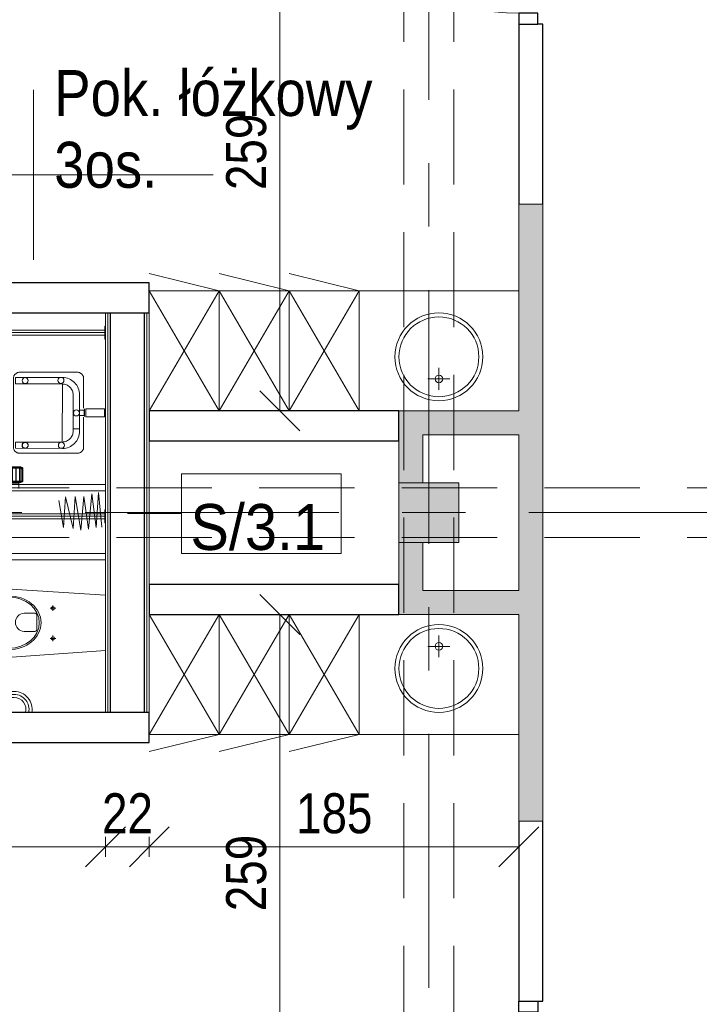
# Model space of a CAD drawing. Header units: centimetres. Extents: x -1631 to 21770, y -8842 to 3590.
# Tile 36 of 133: x -818 to -477, y 2082 to 2575. Entities that reach past the tile are written whole.
import ezdxf

# ---------------------------------------------------------------- set-up
doc = ezdxf.new("R2010")
doc.units = ezdxf.units.CM
for name, pattern in [('Dash', [60, 30, -30]), ('Oś', [222.25, 127, -31.75, 31.75, -31.75]), ('Ukryte', [71.438, 47.625, -23.813])]:
    doc.linetypes.add(name, pattern=pattern)
for name, color, linetype, lineweight in [('A-ANNO-DIMS', 211, 'Continuous', 13), ('A-ANNO-DIMS-100', 211, 'Continuous', 13), ('A-AREA-IDEN', 2, 'Continuous', 13), ('A-DETL', 90, 'Continuous', 9), ('A-DETL-GENF', 92, 'Continuous', 9), ('A-DETL-HDLN', 90, 'Ukryte', 9), ('A-DETL-MEDM', 33, 'Continuous', 13), ('A-DOOR', 31, 'Continuous', 13), ('A-WALL', 113, 'Continuous', 13), ('A-WALL-FNSH', 113, 'Continuous', 13), ('A-WALL-IDEN', 211, 'Continuous', 13), ('A-WALL-PATT', 111, 'Continuous', 13), ('I-FURN', 30, 'Continuous', 9), ('P-SANR-FIXT', 6, 'Continuous', 9), ('S-COLS', 52, 'Continuous', 13), ('S-GRID', 1, 'Continuous', 13)]:
    doc.layers.add(name, color=color, linetype=linetype, lineweight=lineweight)
doc.styles.add('Arial Narrow_5', font='ARIALN.TTF', dxfattribs={"height": 20})
doc.styles.add('Arial_11', font='arial.ttf', dxfattribs={"width": 0.85, "height": 23})
doc.styles.add('Arial_12', font='arial.ttf', dxfattribs={"width": 0.9, "height": 23})
doc.dimstyles.new('Diagonal_1_100__0__wewnętrzne', dxfattribs={"dimscale": 30.48, "dimtxt": 20.468619, "dimasz": 0.656168, "dimexe": 0.164042, "dimexo": 0.0625, "dimgap": 0.032808, "dimtad": 1, "dimdec": 0, "dimdsep": 46, "dimtxsty": 'Arial Narrow_5', "dimblk1": 'OBLIQUE', "dimblk2": 'OBLIQUE', "dimsah": 1, "dimcen": 0.09, "dimazin": 0, "dimtfac": 1, "dimtdec": 4, "dimtix": 1, "dimtmove": 0, "dimatfit": 3, "dimfxl": 0, "dimtvp": 1, "dimtolj": 1, "dimtzin": 0, "dimarcsym": 0})

# ---------------------------------------------------------------- blocks, each defined once
blk = doc.blocks.new('M_Concrete-Square-Column - 300 x 300mm-1795930-6_piętro IV __13_80 m_ - stan projektowany')
at = {"layer": 'S-COLS', "lineweight": 9}
blk.add_hatch(color=254, dxfattribs=at).paths.add_polyline_path([(15, -15), (15, 15), (-15, 15), (-15, -15)], flags=0)
for p, q in [((15, 15), (-15, 15)), ((-15, 15), (-15, -15)), ((15, -15), (15, 15)), ((-15, -15), (15, -15))]:
    blk.add_line(p, q, dxfattribs=at)
blk = doc.blocks.new('Blat - Blat-1345692-6_piętro IV __13_80 m_ - stan projektowany')
at = {"layer": 'I-FURN'}
for p, q in [((0, -60), (0, 0)), ((80, -60), (0, -60))]:
    blk.add_line(p, q, dxfattribs=at)
blk = doc.blocks.new('Blat - Blat-V3-6_piętro IV __13_80 m_ - stan projektowany')
at = {"layer": 'I-FURN'}
for p, q in [((0, 60), (0, 0)), ((80, 60), (0, 60))]:
    blk.add_line(p, q, dxfattribs=at)
blk = doc.blocks.new('umywalka okrągła d _44cm stal nierdzewna - Type 1-2356172-6_piętro IV __13_80 m_ - stan projektowany')
at = {"layer": 'P-SANR-FIXT'}
for p, q in [((12.5, -16.43), (12.5, -27.43)), ((7, -21.93), (18, -21.93))]:
    blk.add_line(p, q, dxfattribs=at)
for centre, radius in [((12.5, -33), 22), ((12.5, -33), 20), ((12.5, -21.93), 1.9)]:
    blk.add_circle(centre, radius, dxfattribs=at)
blk = doc.blocks.new('umywalka okrągła d _44cm stal nierdzewna - Type 1-2178342-6_piętro IV __13_80 m_ - stan projektowany')
at = {"layer": 'P-SANR-FIXT'}
for p, q in [((12.5, 16.43), (12.5, 27.43)), ((7, 21.93), (18, 21.93))]:
    blk.add_line(p, q, dxfattribs=at)
for centre, radius in [((12.5, 33), 22), ((12.5, 33), 20), ((12.5, 21.93), 1.9)]:
    blk.add_circle(centre, radius, dxfattribs=at)
blk = doc.blocks.new('miska ustępowa dla N_35_5x54 wisząca koło narożna - Type 1-2357505-6_piętro IV __13_80 m_ - stan projektowany')
at = {"layer": 'P-SANR-FIXT'}
for p, q in [((44.09, 92.2), (44.09, 11)), ((47.21, 92.2), (47.21, 11)), ((-23.38, 80.62), (-32.35, 80.62)), ((-23.38, 79.06), (-32.35, 79.06)), ((-23.38, 56.63), (-23.38, 79.06)), ((-21.82, 56.63), (-21.82, 79.06)), ((7.56, 78.51), (9.56, 78.98)), ((9.56, 78.98), (11.02, 79.17)), ((11.02, 79.17), (12.5, 79.25)), ((12.5, 79.25), (13.98, 79.17)), ((13.98, 79.17), (15.44, 78.98)), ((15.44, 78.98), (17.44, 78.51)), ((-32.35, 77.5), (-23.38, 77.5)), ((-24.94, 56.63), (-24.94, 77.5)), ((-0.58, 73.39), (1.02, 74.96)), ((1.02, 74.96), (2.75, 76.27)), ((2.75, 76.27), (4.01, 77.03)), ((4.01, 77.03), (6.13, 78.05)), ((6.13, 78.05), (7.56, 78.51)), ((17.44, 78.51), (18.87, 78.05)), ((18.87, 78.05), (20.99, 77.03)), ((20.99, 77.03), (22.25, 76.27)), ((22.25, 76.27), (23.98, 74.96)), ((23.98, 74.96), (25.58, 73.39)), ((-3.69, 68.46), (-3.07, 69.78)), ((-3.07, 69.78), (-2.34, 71.05)), ((-2.34, 71.05), (-1.51, 72.26)), ((-1.51, 72.26), (-0.58, 73.39)), ((25.58, 73.39), (26.51, 72.26)), ((26.51, 72.26), (27.34, 71.05)), ((27.34, 71.05), (28.07, 69.78)), ((28.07, 69.78), (28.69, 68.46)), ((-4.88, 59.89), (-4.82, 64.32)), ((-4.82, 64.32), (-4.57, 65.68)), ((-4.57, 65.68), (-4.19, 67.09)), ((-4.19, 67.09), (-3.69, 68.46)), ((28.69, 68.46), (29.19, 67.09)), ((29.19, 67.09), (29.57, 65.68)), ((29.57, 65.68), (29.53, 64.32)), ((29.53, 64.32), (29.58, 59.89)), ((-4.56, 55.56), (-4.88, 59.89)), ((29.58, 59.89), (29.22, 55.56)), ((-1.4, 11), (-4.56, 55.56)), ((29.22, 55.56), (26.4, 11)), ((8.17, 46.6), (8.17, 51.72)), ((17.32, 51.72), (17.32, 46.6)), ((16.4, 45.33), (9.09, 45.33)), ((3.32, 37.31), (6.14, 37.31)), ((4.69, 35.9), (4.69, 38.7)), ((18.43, 37.31), (21.25, 37.31)), ((19.8, 35.9), (19.8, 38.7))]:
    blk.add_line(p, q, dxfattribs=at)
for centre in [(4.69, 37.31), (19.8, 37.31)]:
    blk.add_circle(centre, 0.825, dxfattribs=at)
for centre, radius, start, end in [((45.65, 92.2), 1.56, 0, 180), ((-23.38, 79.06), 1.56, 360, 90), ((-23.38, 79.06), 1.56, 270, 360), ((-30.79, 56.63), 5.85, 254.5618, 0), ((-30.79, 56.63), 7.41, 257.8673, 0), ((-30.79, 56.63), 8.97, 260.0004, 0), ((12.74, 51.5), 4.58, 2.8022, 177.1978), ((9.34, 46.48), 1.17, 174.1101, 257.7661), ((16.15, 46.48), 1.17, 282.2339, 5.8899)]:
    blk.add_arc(centre, radius, start, end, dxfattribs=at)
for centre, major_axis, ratio in [((12.55, 59.51), (0, 16.33), 0.823529), ((12.55, 59.26), (0, 15.16), 0.845174)]:
    blk.add_ellipse(centre, major_axis=major_axis, ratio=ratio, dxfattribs=at)
blk = doc.blocks.new('brodzik natryskowy dla N - Type 1-2359080-6_piętro IV __13_80 m_ - stan projektowany')
at = {"layer": 'P-SANR-FIXT'}
for p, q in [((-35.25, 97.25), (-40.13, 102.13)), ((47.11, 102.55), (-33.8, 102.55)), ((-33.8, 101.3), (47.11, 101.3)), ((47.11, 100.05), (-33.8, 100.05)), ((48.56, 97.25), (53.43, 102.13)), ((-40.55, 11.3), (-40.55, 95.8)), ((-39.3, 11), (-39.3, 95.8)), ((-38.05, 11.3), (-38.05, 95.8)), ((51.36, 11.3), (51.36, 95.8)), ((52.61, 11), (52.61, 96)), ((53.86, 11.3), (53.86, 95.8)), ((-26.61, 11.2), (-26.61, 69.6)), ((-23.41, 69.6), (-23.41, 11.2)), ((-15.71, 64.9), (-21.31, 64.9)), ((-15.71, 64.6), (-21.31, 64.6)), ((-15.71, 64.3), (-21.31, 64.3)), ((-22.41, 62.85), (-25.41, 62.85)), ((-22.81, 62.85), (-22.81, 54.35)), ((-22.61, 62.85), (-22.61, 54.35)), ((-22.41, 63.8), (-22.41, 53.4)), ((-22.11, 63.8), (-22.11, 53.4)), ((-21.81, 63.8), (-21.81, 53.4)), ((-21.81, 63.5), (-15.21, 63.5)), ((-21.81, 63.2), (-15.21, 63.2)), ((-21.81, 61.6), (-15.21, 61.6)), ((-21.81, 61.3), (-15.21, 61.3)), ((-21.81, 59.7), (-15.21, 59.7)), ((-21.81, 59.4), (-15.21, 59.4)), ((-15.21, 53.4), (-15.21, 63.8)), ((-14.91, 53.4), (-14.91, 63.8)), ((-14.61, 53.4), (-14.61, 63.8)), ((-22.41, 54.35), (-25.41, 54.35)), ((-21.81, 57.8), (-15.21, 57.8)), ((-21.81, 57.5), (-15.21, 57.5)), ((-21.81, 55.9), (-15.21, 55.9)), ((-21.81, 55.6), (-15.21, 55.6)), ((-7.74, 54.37), (-7.7, 54.64)), ((-7.74, 54.09), (-7.74, 54.37)), ((-7.7, 54.64), (-7.62, 54.91)), ((-7.62, 54.91), (-7.52, 55.18)), ((-7.52, 55.18), (-7.4, 55.43)), ((-7.4, 55.43), (-7.25, 55.67)), ((-7.25, 55.67), (-7.07, 55.9)), ((-7.07, 55.9), (-6.88, 56.11)), ((-6.88, 56.11), (-6.67, 56.31)), ((-6.67, 56.31), (-6.44, 56.49)), ((-6.44, 56.49), (-6.2, 56.64)), ((-6.2, 56.64), (-5.95, 56.77)), ((-5.95, 56.77), (-5.69, 56.88)), ((-5.69, 56.88), (-5.41, 56.96)), ((-5.41, 56.96), (-5.13, 57.01)), ((-5.29, 56.03), (-5.37, 32.6)), ((-2.15, 56.03), (-5.29, 56.03)), ((-5.13, 57.01), (29.82, 57.01)), ((-2.15, 32.63), (-2.15, 56.03)), ((26.92, 56.03), (30.07, 56.03)), ((26.92, 56.03), (26.92, 32.43)), ((29.82, 57.01), (30.1, 57.01)), ((30.07, 32.63), (30.07, 56.03)), ((30.1, 57.01), (30.38, 56.96)), ((30.38, 56.96), (30.65, 56.89)), ((30.65, 56.89), (30.92, 56.78)), ((30.92, 56.78), (31.17, 56.66)), ((31.17, 56.66), (31.41, 56.51)), ((31.41, 56.51), (31.64, 56.34)), ((31.64, 56.34), (31.85, 56.14)), ((31.85, 56.14), (32.05, 55.93)), ((32.05, 55.93), (32.22, 55.71)), ((32.22, 55.71), (32.38, 55.46)), ((32.38, 55.46), (32.51, 55.21)), ((32.51, 55.21), (32.61, 54.94)), ((32.61, 54.94), (32.69, 54.67)), ((32.69, 54.67), (32.74, 54.38)), ((32.74, 54.38), (32.74, 24.86)), ((-21.81, 54), (-15.21, 54)), ((-21.81, 53.7), (-15.21, 53.7)), ((-21.31, 52.9), (-15.71, 52.9)), ((-21.31, 52.6), (-15.71, 52.6)), ((-21.31, 52.3), (-15.71, 52.3)), ((-7.74, 24.55), (-7.74, 54.09)), ((-5.24, 51.15), (-5.23, 51.29)), ((-5.23, 51), (-5.24, 51.15)), ((-5.23, 51.29), (-5.21, 51.44)), ((-5.21, 50.85), (-5.23, 51)), ((-5.21, 51.44), (-5.18, 51.58)), ((-5.18, 50.71), (-5.21, 50.85)), ((-5.18, 51.58), (-5.13, 51.71)), ((-5.13, 50.58), (-5.18, 50.71)), ((-5.13, 51.71), (-5.07, 51.84)), ((-5.07, 50.45), (-5.13, 50.58)), ((-5.07, 51.84), (-4.99, 51.96)), ((-4.99, 50.33), (-5.07, 50.45)), ((-4.99, 51.96), (-4.91, 52.08)), ((-4.91, 50.21), (-4.99, 50.33)), ((-4.91, 52.08), (-4.81, 52.18)), ((-4.81, 50.11), (-4.91, 50.21)), ((-4.81, 52.18), (-4.71, 52.27)), ((-4.71, 50.02), (-4.81, 50.11)), ((-4.71, 52.27), (-4.6, 52.36)), ((-4.6, 49.93), (-4.71, 50.02)), ((-4.6, 52.36), (-4.48, 52.43)), ((-4.48, 49.86), (-4.6, 49.93)), ((-4.48, 52.43), (-4.35, 52.49)), ((-4.35, 49.8), (-4.48, 49.86)), ((-4.35, 52.49), (-4.21, 52.54)), ((-4.21, 49.75), (-4.35, 49.8)), ((-4.21, 52.54), (-4.07, 52.58)), ((-4.07, 49.71), (-4.21, 49.75)), ((-4.07, 52.58), (-3.93, 52.6)), ((-3.93, 49.69), (-4.07, 49.71)), ((-3.93, 52.6), (-3.78, 52.61)), ((-3.78, 49.68), (-3.93, 49.69)), ((-3.78, 52.61), (-3.63, 52.6)), ((-3.63, 52.6), (-3.48, 52.58)), ((-3.48, 49.71), (-3.63, 49.69)), ((-3.48, 52.58), (-3.34, 52.54)), ((-3.34, 49.75), (-3.48, 49.71)), ((-3.34, 52.54), (-3.21, 52.49)), ((-3.21, 49.8), (-3.34, 49.75)), ((-3.21, 52.49), (-3.08, 52.43)), ((-3.08, 49.86), (-3.21, 49.8)), ((-3.08, 52.43), (-2.96, 52.36)), ((-2.96, 49.93), (-3.08, 49.86)), ((-2.96, 52.36), (-2.85, 52.27)), ((-2.85, 50.02), (-2.96, 49.93)), ((-2.85, 52.27), (-2.74, 52.18)), ((-2.74, 50.11), (-2.85, 50.02)), ((-2.74, 52.18), (-2.65, 52.08)), ((-2.65, 50.21), (-2.74, 50.11)), ((-2.65, 52.08), (-2.56, 51.96)), ((-2.56, 50.33), (-2.65, 50.21)), ((-2.56, 51.96), (-2.49, 51.84)), ((-2.49, 50.45), (-2.56, 50.33)), ((-2.49, 51.84), (-2.43, 51.71)), ((-2.43, 50.58), (-2.49, 50.45)), ((-2.43, 51.71), (-2.38, 51.58)), ((-2.38, 50.71), (-2.43, 50.58)), ((-2.38, 51.58), (-2.34, 51.44)), ((-2.34, 50.85), (-2.38, 50.71)), ((-2.34, 51.44), (-2.32, 51.29)), ((-2.32, 51), (-2.34, 50.85)), ((-2.32, 51.29), (-2.31, 51.15)), ((-2.31, 51.15), (-2.32, 51)), ((-45.5, 27.16), (-29.67, 31)), ((-44.99, 32.02), (-31.46, 34.32)), ((-29.67, 31), (-44.99, 32.02)), ((-5.37, 32.6), (-5.32, 31.71)), ((-5.32, 31.71), (-5.19, 30.85)), ((-5.19, 30.85), (-4.98, 30.01)), ((-4.98, 30.01), (-4.68, 29.22)), ((26.92, 32.43), (-2.15, 32.63)), ((-2.03, 31.55), (-2.11, 32.1)), ((-1.89, 31.01), (-2.03, 31.55)), ((-1.71, 30.51), (-1.89, 31.01)), ((-1.47, 30.02), (-1.71, 30.51)), ((-1.19, 29.56), (-1.47, 30.02)), ((25.96, 29.56), (26.24, 30.02)), ((26.24, 30.02), (26.48, 30.51)), ((26.48, 30.51), (26.66, 31.01)), ((26.66, 31.01), (26.8, 31.55)), ((26.8, 31.55), (26.88, 32.1)), ((29.75, 30.01), (29.46, 29.22)), ((29.97, 30.85), (29.75, 30.01)), ((30.1, 31.71), (29.97, 30.85)), ((30.15, 32.6), (30.1, 31.71)), ((-46.26, 23.33), (-29.41, 26.14)), ((-29.41, 26.14), (-45.5, 27.16)), ((-4.68, 29.22), (-4.32, 28.45)), ((-4.32, 28.45), (-3.88, 27.74)), ((-3.88, 27.74), (-3.38, 27.07)), ((-3.38, 27.07), (-2.82, 26.45)), ((-2.82, 26.45), (-2.2, 25.89)), ((-2.2, 25.89), (-1.53, 25.38)), ((-1.53, 25.38), (-0.81, 24.95)), ((-0.87, 29.14), (-1.19, 29.56)), ((-0.51, 28.74), (-0.87, 29.14)), ((-0.81, 24.95), (-0.05, 24.58)), ((-0.12, 28.38), (-0.51, 28.74)), ((0.31, 28.06), (-0.12, 28.38)), ((0.76, 27.79), (0.31, 28.06)), ((1.25, 27.55), (0.76, 27.79)), ((1.76, 27.36), (1.25, 27.55)), ((2.29, 27.23), (1.76, 27.36)), ((2.84, 27.14), (2.29, 27.23)), ((3.4, 27.11), (2.84, 27.14)), ((4.41, 27.12), (3.4, 27.11)), ((3.78, 27.12), (21.37, 27.12)), ((4.41, 23.89), (4.41, 27.12)), ((21.37, 27.12), (21.94, 27.14)), ((21.94, 27.14), (22.49, 27.23)), ((22.49, 27.23), (23.02, 27.36)), ((23.02, 27.36), (23.53, 27.55)), ((23.53, 27.55), (24.01, 27.79)), ((24.01, 27.79), (24.47, 28.06)), ((24.47, 28.06), (24.89, 28.38)), ((25.59, 24.95), (24.83, 24.58)), ((24.89, 28.38), (25.29, 28.74)), ((25.29, 28.74), (25.65, 29.14)), ((26.31, 25.38), (25.59, 24.95)), ((25.65, 29.14), (25.96, 29.56)), ((26.98, 25.89), (26.31, 25.38)), ((27.59, 26.45), (26.98, 25.89)), ((28.16, 27.07), (27.59, 26.45)), ((28.66, 27.74), (28.16, 27.07)), ((29.09, 28.45), (28.66, 27.74)), ((29.46, 29.22), (29.09, 28.45)), ((32.74, 24.86), (32.74, 24.58)), ((-29.41, 21.8), (-46.26, 23.33)), ((-45.75, 19.5), (-29.41, 21.8)), ((-7.7, 24.28), (-7.74, 24.55)), ((-7.62, 24.01), (-7.7, 24.28)), ((-7.51, 23.75), (-7.62, 24.01)), ((-7.38, 23.5), (-7.51, 23.75)), ((-7.23, 23.25), (-7.38, 23.5)), ((-7.05, 23.02), (-7.23, 23.25)), ((-6.85, 22.81), (-7.05, 23.02)), ((-6.64, 22.61), (-6.85, 22.81)), ((-6.41, 22.43), (-6.64, 22.61)), ((-6.17, 22.27), (-6.41, 22.43)), ((-5.92, 22.14), (-6.17, 22.27)), ((-5.66, 22.03), (-5.92, 22.14)), ((-5.39, 21.95), (-5.66, 22.03)), ((-5.12, 21.9), (-5.39, 21.95)), ((-4.84, 21.88), (-5.12, 21.9)), ((10.32, 21.88), (-4.84, 21.88)), ((-0.05, 24.58), (0.75, 24.29)), ((0.75, 24.29), (1.58, 24.07)), ((1.58, 24.07), (2.44, 23.94)), ((2.44, 23.94), (4.41, 23.89)), ((22.33, 23.94), (3.78, 23.89)), ((10.54, 20.79), (14.45, 20.79)), ((10.54, 11.52), (10.54, 20.79)), ((14.44, 21.54), (10.55, 21.51)), ((11.19, 23.94), (13.8, 23.94)), ((11.19, 21.67), (11.19, 23.94)), ((13.8, 21.67), (11.19, 21.67)), ((13.8, 23.94), (13.8, 21.67)), ((14.45, 11.52), (14.45, 20.79)), ((30.14, 21.88), (14.73, 21.88)), ((23.2, 24.07), (22.33, 23.94)), ((24.03, 24.29), (23.2, 24.07)), ((24.83, 24.58), (24.03, 24.29)), ((30.36, 21.95), (30.1, 21.9)), ((30.62, 22.03), (30.14, 21.88)), ((30.87, 22.14), (30.62, 22.03)), ((31.12, 22.28), (30.87, 22.14)), ((31.36, 22.44), (31.12, 22.28)), ((31.59, 22.62), (31.36, 22.44)), ((31.81, 22.82), (31.59, 22.62)), ((32.01, 23.04), (31.81, 22.82)), ((32.19, 23.27), (32.01, 23.04)), ((32.35, 23.52), (32.19, 23.27)), ((32.49, 23.77), (32.35, 23.52)), ((32.6, 24.04), (32.49, 23.77)), ((32.68, 24.31), (32.6, 24.04)), ((32.74, 24.58), (32.68, 24.31)), ((-28.14, 17.71), (-45.75, 19.5)), ((-44.99, 15.67), (-28.14, 17.71)), ((-27.37, 14.39), (-44.99, 15.67)), ((-44.73, 12.86), (-27.37, 14.39)), ((-42.55, 11.3), (-42.55, 11)), ((-36.05, 11.3), (-42.55, 11.3)), ((-36.05, 11), (-36.05, 11.3)), ((14.45, 11.52), (10.54, 11.52)), ((49.36, 11.3), (49.36, 11)), ((55.86, 11.3), (49.36, 11.3)), ((55.86, 11), (55.86, 11.3))]:
    blk.add_line(p, q, dxfattribs=at)
for centre, radius in [((-37.69, 99.69), 3.25), ((-39.18, 101.17), 0.62), ((-37.69, 99.69), 2.1), ((-39.18, 101.17), 0.32), ((-36.21, 98.2), 0.62), ((51, 99.69), 3.25), ((49.51, 98.2), 0.62), ((51, 99.69), 2.1), ((52.48, 101.17), 0.62), ((52.48, 101.17), 0.32), ((-36.21, 98.2), 0.32), ((49.51, 98.2), 0.32), ((-3.85, 51.24), 1.5), ((28.59, 51.18), 1.5), ((-3.77, 33.05), 1.5), ((28.71, 33.24), 1.5), ((12.42, 25.5), 1.5)]:
    blk.add_circle(centre, radius, dxfattribs=at)
for centre, radius, start, end in [((-33.8, 95.8), 5.5, 90, 180), ((-33.8, 95.8), 6.75, 90, 106.4965), ((-33.8, 95.8), 4.25, 90, 98.8511), ((47.11, 95.8), 6.75, 73.5035, 90), ((47.11, 95.8), 5.5, 0, 90), ((47.11, 95.8), 4.25, 81.1489, 90), ((-33.8, 95.8), 6.75, 163.5035, 180), ((-33.8, 95.8), 4.25, 171.1489, 180), ((47.11, 95.8), 4.25, 0, 8.8511), ((47.11, 95.8), 6.75, 0, 16.4965), ((-25.01, 69.6), 1.6, 0, 180), ((-21.31, 63.8), 1.1, 90, 180), ((-21.31, 63.8), 0.8, 90, 180), ((-21.31, 63.8), 0.5, 90, 180), ((-15.71, 63.8), 1.1, 0, 90), ((-15.71, 63.8), 0.8, 0, 90), ((-15.71, 63.8), 0.5, 0, 90), ((-21.31, 53.4), 1.1, 180, 270), ((-21.31, 53.4), 0.8, 180, 270), ((-21.31, 53.4), 0.5, 180, 270), ((-15.71, 53.4), 0.5, 270, 0), ((-15.71, 53.4), 0.8, 270, 0), ((-15.71, 53.4), 1.1, 270, 0)]:
    blk.add_arc(centre, radius, start, end, dxfattribs=at)
blk.add_ellipse((-23.14, 58.6), major_axis=(0, 0.325), ratio=0.224951, dxfattribs=at)
blk = doc.blocks.new('szafki szatniowe - szafki bez siedziska-1388242-6_piętro IV __13_80 m_ - stan projektowany')
at = {"layer": 'I-FURN'}
for p, q in [((-17.5, 60), (17.5, 68.63)), ((17.5, 60), (52.5, 68.63)), ((52.5, 60), (87.5, 68.63)), ((17.5, 0), (-17.5, 60)), ((17.5, 60), (-17.5, 0)), ((-17.5, 60), (17.5, 60)), ((-17.5, 0), (-17.5, 60)), ((52.5, 0), (17.5, 60)), ((52.5, 60), (17.5, 0)), ((17.5, 60), (52.5, 60)), ((17.5, 0), (17.5, 60)), ((17.5, 60), (17.5, 0)), ((87.5, 0), (52.5, 60)), ((87.5, 60), (52.5, 0)), ((52.5, 60), (87.5, 60)), ((52.5, 0), (52.5, 60)), ((52.5, 60), (52.5, 0))]:
    blk.add_line(p, q, dxfattribs=at)
blk = doc.blocks.new('szafki szatniowe - szafki bez siedziska-1388164-6_piętro IV __13_80 m_ - stan projektowany')
at = {"layer": 'I-FURN'}
for p, q in [((17.5, -60), (-17.5, 0)), ((-17.5, 0), (-17.5, -60)), ((52.5, -60), (17.5, 0)), ((17.5, -60), (17.5, 0)), ((87.5, -60), (52.5, 0)), ((17.5, 0), (-17.5, -60)), ((52.5, 0), (17.5, -60)), ((17.5, 0), (17.5, -60)), ((87.5, 0), (52.5, -60)), ((52.5, 0), (52.5, -60)), ((52.5, -60), (52.5, 0)), ((-17.5, -60), (17.5, -68.63)), ((-17.5, -60), (17.5, -60)), ((17.5, -60), (52.5, -68.63)), ((17.5, -60), (52.5, -60)), ((52.5, -60), (87.5, -68.63)), ((52.5, -60), (87.5, -60))]:
    blk.add_line(p, q, dxfattribs=at)
blk = doc.blocks.new('DRZWI 1S - automatyczna etykieta - Drzwi 120-2381491-6_piętro IV __13_80 m_ - stan projektowany')
at = {"layer": 'A-DETL-GENF'}
for p, q in [((-65.5, 6), (-65.5, -3.5)), ((-60, 6), (-65.5, 6)), ((-60, -3.5), (-60, 6)), ((65.5, 6), (60, 6)), ((60, 6), (60, -3.5)), ((65.5, -3.5), (65.5, 6)), ((-65.5, -3.5), (-60, -3.5)), ((60, -3.5), (65.5, -3.5))]:
    blk.add_line(p, q, dxfattribs=at)
at = {"layer": 'A-DETL-MEDM', "lineweight": 25}
for p, q in [((-60, 6), (-65.5, 6)), ((-65.5, 6), (-65.5, -3.5)), ((-60, -3.5), (-60, 6)), ((60, -3.5), (60, 6)), ((60, 6), (65.5, 6)), ((65.5, 6), (65.5, -3.5)), ((-65.5, -3.5), (-60, -3.5)), ((65.5, -3.5), (60, -3.5))]:
    blk.add_line(p, q, dxfattribs=at)
at = {"layer": 'A-DOOR'}
blk.add_line((60, 6), (60, 126), dxfattribs=at)
blk.add_arc((60, 6), 120, 90, 180, dxfattribs=at)
blk = doc.blocks.new('DRZWI 1S - automatyczna etykieta - Drzwi 120-2386914-6_piętro IV __13_80 m_ - stan projektowany')
at = {"layer": 'A-DETL-GENF'}
for p, q in [((-65.5, 3.5), (-60, 3.5)), ((-65.5, -6), (-65.5, 3.5)), ((-60, 3.5), (-60, -6)), ((60, 3.5), (65.5, 3.5)), ((60, -6), (60, 3.5)), ((65.5, 3.5), (65.5, -6)), ((-60, -6), (-65.5, -6)), ((65.5, -6), (60, -6))]:
    blk.add_line(p, q, dxfattribs=at)
at = {"layer": 'A-DETL-MEDM', "lineweight": 25}
for p, q in [((-65.5, -6), (-65.5, 3.5)), ((-65.5, 3.5), (-60, 3.5)), ((-60, 3.5), (-60, -6)), ((60, 3.5), (60, -6)), ((65.5, 3.5), (60, 3.5)), ((65.5, -6), (65.5, 3.5)), ((-60, -6), (-65.5, -6)), ((60, -6), (65.5, -6))]:
    blk.add_line(p, q, dxfattribs=at)
at = {"layer": 'A-DOOR'}
blk.add_line((60, -6), (60, -126), dxfattribs=at)
blk.add_arc((60, -6), 120, 180, 270, dxfattribs=at)
blk = doc.blocks.new('DIMBLOCK24-6_piętro IV __13_80 m_ - stan projektowany')
at = {"layer": 'A-ANNO-DIMS-100', "transparency": 16777216}
for p, q in [((-687.3, 2638.33), (-697.3, 2648.33)), ((-692.3, 2638.33), (-682.3, 2638.33)), ((-687.3, 2638.33), (-692.3, 2638.33)), ((-687.3, 2379.33), (-687.3, 2638.33)), ((-687.3, 2638.33), (-677.3, 2628.33)), ((-687.3, 2379.33), (-697.3, 2389.33)), ((-692.3, 2379.33), (-682.3, 2379.33)), ((-687.3, 2379.33), (-692.3, 2379.33)), ((-687.3, 2379.33), (-677.3, 2369.33))]:
    blk.add_line(p, q, dxfattribs=at)
at = {"layer": 'A-ANNO-DIMS-100', "color": 0, "transparency": 16777216, "insert": (-714.15, 2489.82), "char_height": 20, "width": 45.6158, "attachment_point": 1, "rotation": 90, "line_spacing_factor": 0.974696, "style": 'Arial Narrow_5'}
blk.add_mtext('259', dxfattribs=at)
blk = doc.blocks.new('_Oblique')
at = {"color": 0, "linetype": 'ByBlock', "lineweight": -2}
blk.add_line((-0.5, -0.5), (0.5, 0.5), dxfattribs=at)
blk = doc.blocks.new('DIMBLOCK27-6_piętro IV __13_80 m_ - stan projektowany')
at = {"layer": 'A-ANNO-DIMS-100', "transparency": 16777216}
for p, q in [((-687.3, 2277.33), (-697.3, 2287.33)), ((-692.3, 2277.33), (-682.3, 2277.33)), ((-687.3, 2277.33), (-692.3, 2277.33)), ((-687.3, 2018.33), (-687.3, 2277.33)), ((-687.3, 2277.33), (-677.3, 2267.33)), ((-687.3, 2018.33), (-697.3, 2028.33)), ((-692.3, 2018.33), (-682.3, 2018.33)), ((-687.3, 2018.33), (-692.3, 2018.33)), ((-687.3, 2018.33), (-677.3, 2008.33))]:
    blk.add_line(p, q, dxfattribs=at)
at = {"layer": 'A-ANNO-DIMS-100', "color": 0, "transparency": 16777216, "insert": (-714.15, 2128.82), "char_height": 20, "width": 45.6158, "attachment_point": 1, "rotation": 90, "line_spacing_factor": 0.974696, "style": 'Arial Narrow_5'}
blk.add_mtext('259', dxfattribs=at)
blk = doc.blocks.new('DIMBLOCK44-6_piętro IV __13_80 m_ - stan projektowany')
at = {"layer": 'A-ANNO-DIMS-100', "transparency": 16777216}
for p, q in [((-932.63, 2160.99), (-922.63, 2170.99)), ((-774.62, 2160.99), (-764.62, 2170.99)), ((-932.63, 2165.99), (-932.63, 2155.99)), ((-932.63, 2160.99), (-932.63, 2165.99)), ((-774.62, 2165.99), (-774.62, 2155.99)), ((-774.62, 2160.99), (-774.62, 2165.99)), ((-932.63, 2160.99), (-942.63, 2150.99)), ((-932.63, 2160.99), (-774.62, 2160.99)), ((-774.62, 2160.99), (-784.62, 2150.99))]:
    blk.add_line(p, q, dxfattribs=at)
at = {"layer": 'A-ANNO-DIMS-100', "color": 0, "transparency": 16777216, "insert": (-872.63, 2187.84), "char_height": 20, "width": 45.6158, "attachment_point": 1, "line_spacing_factor": 0.974696, "style": 'Arial Narrow_5'}
blk.add_mtext('158', dxfattribs=at)
blk = doc.blocks.new('DIMBLOCK45-6_piętro IV __13_80 m_ - stan projektowany')
at = {"layer": 'A-ANNO-DIMS-100', "transparency": 16777216}
for p, q in [((-774.62, 2160.99), (-764.62, 2170.99)), ((-752.62, 2160.99), (-742.62, 2170.99)), ((-774.62, 2165.99), (-774.62, 2155.99)), ((-774.62, 2160.99), (-774.62, 2165.99)), ((-752.62, 2165.99), (-752.62, 2155.99)), ((-752.62, 2160.99), (-752.62, 2165.99)), ((-774.62, 2160.99), (-784.62, 2150.99)), ((-774.62, 2160.99), (-752.62, 2160.99)), ((-752.62, 2160.99), (-762.62, 2150.99))]:
    blk.add_line(p, q, dxfattribs=at)
at = {"layer": 'A-ANNO-DIMS-100', "color": 0, "transparency": 16777216, "insert": (-776.29, 2187.84), "char_height": 20, "width": 30.4105, "attachment_point": 1, "line_spacing_factor": 0.974696, "style": 'Arial Narrow_5'}
blk.add_mtext('22', dxfattribs=at)
blk = doc.blocks.new('DIMBLOCK46-6_piętro IV __13_80 m_ - stan projektowany')
at = {"layer": 'A-ANNO-DIMS-100', "transparency": 16777216}
for p, q in [((-752.62, 2160.99), (-742.62, 2170.99)), ((-567.62, 2160.99), (-557.62, 2170.99)), ((-752.62, 2165.99), (-752.62, 2155.99)), ((-752.62, 2160.99), (-752.62, 2165.99)), ((-567.62, 2165.99), (-567.62, 2155.99)), ((-567.62, 2160.99), (-567.62, 2165.99)), ((-752.62, 2160.99), (-762.62, 2150.99)), ((-752.62, 2160.99), (-567.62, 2160.99)), ((-567.62, 2160.99), (-577.62, 2150.99))]:
    blk.add_line(p, q, dxfattribs=at)
at = {"layer": 'A-ANNO-DIMS-100', "color": 0, "transparency": 16777216, "insert": (-679.13, 2187.84), "char_height": 20, "width": 45.6158, "attachment_point": 1, "line_spacing_factor": 0.974696, "style": 'Arial Narrow_5'}
blk.add_mtext('185', dxfattribs=at)
blk = doc.blocks.new('METKA_POMIESZCZENIA2 - Rozbudowana - bez ramki-2396678-6_piętro IV __13_80 m_ - stan projektowany')
at = {"layer": 'A-AREA-IDEN'}
for p, q in [((0, 0.425), (0, 0)), ((0.0976, 0), (-0.8, 0)), ((-0.8, 0), (0.9, 0)), ((0, 0), (0, -0.425))]:
    blk.add_line(p, q, dxfattribs=at)
blk = doc.blocks.new('ET sciana_AT7 - 10mm-2270614-6_piętro IV __13_80 m_ - stan projektowany')
at = {"layer": 'A-WALL-IDEN'}
for p, q in [((-0.4, 0.196875), (0.4, 0.196875)), ((-0.4, -0.203125), (-0.4, 0.196875)), ((0.4, 0.196875), (0.4, -0.203125)), ((-0.4, -0.203125), (0.4, -0.203125))]:
    blk.add_line(p, q, dxfattribs=at)

msp = doc.modelspace()

# ---------------------------------------------------------------- hatches: boundary and pattern name
at = {"layer": 'A-WALL-PATT'}
h = msp.add_hatch(color=9, dxfattribs=at)
h.paths.add_polyline_path([(-555.62, 1833.33), (-555.62, 1952.83), (-567.62, 1952.83), (-567.62, 1833.33)], flags=0)
h.paths.add_polyline_path([(-555.62, 2173.83), (-555.62, 2482.83), (-567.62, 2482.83), (-567.62, 2173.83)], flags=0)
h.paths.add_polyline_path([(-555.62, 2703.83), (-555.62, 2824.33), (-567.62, 2824.33), (-567.62, 2703.83), (-558.12, 2703.83)], flags=0)
for points in [[(-567.62, 2367.33), (-567.62, 2379.33), (-627.62, 2379.33), (-627.62, 2367.33), (-615.62, 2367.33)], [(-567.62, 2277.33), (-567.62, 2289.33), (-615.62, 2289.33), (-615.62, 2277.33)]]:
    msp.add_hatch(color=9, dxfattribs=at).paths.add_polyline_path(points, flags=0)
h = msp.add_hatch(color=9, dxfattribs=at)
h.paths.add_polyline_path([(-627.62, 2277.33), (-615.62, 2277.33), (-615.62, 2313.33), (-627.62, 2313.33)], flags=0)
h.paths.add_polyline_path([(-627.62, 2343.33), (-615.62, 2343.33), (-615.62, 2367.33), (-627.62, 2367.33)], flags=0)

# ---------------------------------------------------------------- linework, layer by layer
at = {"layer": 'A-DETL', "linetype": 'Dash', "lineweight": 25}
msp.add_open_spline([(-552.77, 2638.57), (-478.91, 2638.57), (-476.08, 2638.57), (-439.12, 2638.57), (-439.12, 2601.62), (-439.12, 2598.79), (-439.12, 2573.54), (-439.12, 1655.82), (-439.12, 1618.87), (-439.12, 1616.04), (-439.12, 1512.36), (-439.12, 1509.53), (-439.12, 1472.57), (-476.08, 1472.57), (-478.91, 1472.57), (-555.62, 1472.57)], degree=3, knots=[0, 0, 0, 0, 1.242892, 2.082132, 2.921372, 3.63261, 13.975949, 24.692511, 35.163852, 36.732804, 37.928533, 39.497485, 40.336725, 41.175965, 42.450024, 42.450024, 42.450024, 42.450024], dxfattribs=at)
at = {"layer": 'A-DETL-HDLN'}
for p, q in [((-625.12, 420.83), (-625.12, 2793.33)), ((-600.12, 420.83), (-600.12, 2793.33)), ((-1197.62, 2340.83), (1172.38, 2340.83)), ((-1197.62, 2315.83), (1172.38, 2315.83))]:
    msp.add_line(p, q, dxfattribs=at)
at = {"layer": 'A-WALL', "color": 7, "lineweight": 25}
for p, q in [((-567.62, 2572.83), (-567.62, 2482.83)), ((-555.62, 2572.83), (-558.12, 2572.83)), ((-555.62, 2482.83), (-555.62, 2572.83)), ((-752.62, 2443.33), (-925.12, 2443.33)), ((-752.62, 2428.33), (-752.62, 2443.33)), ((-925.12, 2428.33), (-752.62, 2428.33)), ((-772.12, 2228.33), (-772.12, 2428.33)), ((-755.12, 2228.33), (-755.12, 2428.33)), ((-627.62, 2379.33), (-752.62, 2379.33)), ((-752.62, 2379.33), (-752.62, 2364.33)), ((-627.62, 2364.33), (-627.62, 2379.33)), ((-752.62, 2364.33), (-627.62, 2364.33)), ((-627.62, 2292.33), (-752.62, 2292.33)), ((-752.62, 2292.33), (-752.62, 2277.33)), ((-627.62, 2277.33), (-627.62, 2292.33)), ((-752.62, 2277.33), (-627.62, 2277.33)), ((-752.62, 2228.33), (-882.13, 2228.33)), ((-752.62, 2213.33), (-752.62, 2228.33)), ((-882.13, 2213.33), (-752.62, 2213.33)), ((-567.62, 2173.83), (-567.62, 2083.83)), ((-555.62, 2083.83), (-555.62, 2173.83)), ((-558.12, 2083.83), (-555.62, 2083.83))]:
    msp.add_line(p, q, dxfattribs=at)
at = {"layer": 'A-WALL', "lineweight": 9}
for p, q in [((-567.62, 2482.83), (-567.62, 2379.33)), ((-555.62, 2173.83), (-555.62, 2482.83)), ((-567.62, 2379.33), (-627.62, 2379.33)), ((-615.62, 2367.33), (-567.62, 2367.33)), ((-615.62, 2343.33), (-615.62, 2367.33)), ((-567.62, 2367.33), (-567.62, 2289.33)), ((-627.62, 2364.33), (-627.62, 2343.33)), ((-627.62, 2313.33), (-627.62, 2292.33)), ((-615.62, 2289.33), (-615.62, 2313.33)), ((-567.62, 2289.33), (-615.62, 2289.33)), ((-627.62, 2277.33), (-567.62, 2277.33)), ((-567.62, 2277.33), (-567.62, 2173.83))]:
    msp.add_line(p, q, dxfattribs=at)
at = {"layer": 'A-WALL'}
for p, q in [((-555.62, 2482.83), (-567.62, 2482.83)), ((-773.37, 2228.33), (-773.37, 2428.33)), ((-753.87, 2228.33), (-753.87, 2428.33)), ((-567.62, 2173.83), (-555.62, 2173.83))]:
    msp.add_line(p, q, dxfattribs=at)
at = {"layer": 'A-WALL-FNSH', "color": 250, "lineweight": 9}
for p, q in [((-774.62, 2428.33), (-774.62, 2228.33)), ((-752.62, 2228.33), (-752.62, 2428.33))]:
    msp.add_line(p, q, dxfattribs=at)
at = {"layer": 'A-WALL-IDEN'}
msp.add_line((-763.62, 2327.83), (-736.49, 2327.83), dxfattribs=at)
at = {"layer": 'S-GRID', "linetype": 'Oś'}
for p, q in [((-612.62, 2884.27), (-612.62, 27.13)), ((1342.46, 2328.33), (-1368.76, 2328.33))]:
    msp.add_line(p, q, dxfattribs=at)

# ---------------------------------------------------------------- block references
at = {"layer": 'A-AREA-IDEN', "xscale": 99.99999999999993, "yscale": 99.99999999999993, "zscale": 99.99999999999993}
msp.add_blockref('METKA_POMIESZCZENIA2 - Rozbudowana - bez ramki-2396678-6_piętro IV __13_80 m_ - stan projektowany', (-810.67, 2497.43), dxfattribs=at)
at = {"layer": 'A-DOOR'}
for name, p, rotation in [('DRZWI 1S - automatyczna etykieta - Drzwi 120-2381491-6_piętro IV __13_80 m_ - stan projektowany', (-561.62, 2638.33), 89.9999999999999), ('DRZWI 1S - automatyczna etykieta - Drzwi 120-2386914-6_piętro IV __13_80 m_ - stan projektowany', (-561.62, 2018.33), 269.9999999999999)]:
    msp.add_blockref(name, p, dxfattribs=dict(at, rotation=rotation))
at = {"layer": 'A-WALL-IDEN', "xscale": 99.99999999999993, "yscale": 99.99999999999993, "zscale": 99.99999999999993}
msp.add_blockref('ET sciana_AT7 - 10mm-2270614-6_piętro IV __13_80 m_ - stan projektowany', (-696.49, 2328.14), dxfattribs=at)
at = {"layer": 'I-FURN', "rotation": 180}
for name, p in [('szafki szatniowe - szafki bez siedziska-1388164-6_piętro IV __13_80 m_ - stan projektowany', (-665.12, 2379.33)), ('szafki szatniowe - szafki bez siedziska-1388242-6_piętro IV __13_80 m_ - stan projektowany', (-665.12, 2277.33))]:
    msp.add_blockref(name, p, dxfattribs=at)
at = {"layer": 'I-FURN'}
for name, p in [('Blat - Blat-V3-6_piętro IV __13_80 m_ - stan projektowany', (-647.62, 2379.33)), ('Blat - Blat-1345692-6_piętro IV __13_80 m_ - stan projektowany', (-647.62, 2277.33))]:
    msp.add_blockref(name, p, dxfattribs=at)
at = {"layer": 'P-SANR-FIXT'}
for name, p in [('umywalka okrągła d _44cm stal nierdzewna - Type 1-2178342-6_piętro IV __13_80 m_ - stan projektowany', (-620.12, 2373.33)), ('umywalka okrągła d _44cm stal nierdzewna - Type 1-2356172-6_piętro IV __13_80 m_ - stan projektowany', (-620.12, 2283.33))]:
    msp.add_blockref(name, p, dxfattribs=at)
at = {"layer": 'P-SANR-FIXT', "rotation": 90.0000000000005}
for name, p in [('brodzik natryskowy dla N - Type 1-2359080-6_piętro IV __13_80 m_ - stan projektowany', (-763.62, 2365.83)), ('miska ustępowa dla N_35_5x54 wisząca koło narożna - Type 1-2357505-6_piętro IV __13_80 m_ - stan projektowany', (-763.62, 2260.67))]:
    msp.add_blockref(name, p, dxfattribs=at)
at = {"layer": 'S-COLS', "lineweight": 9}
msp.add_blockref('M_Concrete-Square-Column - 300 x 300mm-1795930-6_piętro IV __13_80 m_ - stan projektowany', (-612.62, 2328.33), dxfattribs=at)

# ---------------------------------------------------------------- texts
at = {"layer": 'A-AREA-IDEN', "insert": (-800.24, 2490.65), "char_height": 23, "width": 156.91, "attachment_point": 7, "line_spacing_factor": 0.936439, "style": 'Arial_11'}
msp.add_mtext('\\pt84.99995,169.9999,255.00008,340.00003,424.99998,509.99993,595.00011,680.00006,765.00001,849.99996,934.99991,1020.00009,1105.00004,1189.99999,1274.99994,1359.99989,1445.00007,1530.00002,1614.99997,1699.99992,1785.0001,1870.00005,1955,2039.99995,2124.9999,2210.00008,2295.00003,2379.99998,2464.99993,2550.00011,2635.00006,2720.00001;Pok. łóżkowy\\P3os.', dxfattribs=at)
at = {"layer": 'A-WALL-IDEN', "insert": (-698.3, 2320.98), "char_height": 23, "width": 67.32, "attachment_point": 5, "line_spacing_factor": 0.936439, "style": 'Arial_12'}
msp.add_mtext('\\pt114.30011,228.59999,342.9001,457.19998,571.50009,685.79997,800.10008,914.39996,1028.70007,1142.99995,1257.30006,1371.59994,1485.90005,1600.19993,1714.50004,1828.79992,1943.10003,2057.39991,2171.70002,2285.9999,2400.30001,2514.59989,2628.9,2743.20011,2857.49999,2971.8001,3086.09998,3200.40009,3314.69997,3429.00008,3543.29996,3657.60007;S/3.1', dxfattribs=at)

# ---------------------------------------------------------------- dimensions: what is measured, and where the dimension line sits
at = {"layer": 'A-ANNO-DIMS'}
for base, p1, p2, angle, override, picture, middle in [((-687.3, 2638.33), (-692.3, 2379.33), (-692.3, 2638.33), 90, {"dimpost": '<>', "dimfxl": 259}, 'DIMBLOCK24-6_piętro IV __13_80 m_ - stan projektowany', (-698.51, 2508.83)), ((-687.3, 2277.33), (-692.3, 2018.33), (-692.3, 2277.33), 90, {"dimpost": '<>', "dimfxl": 259}, 'DIMBLOCK27-6_piętro IV __13_80 m_ - stan projektowany', (-698.51, 2147.83)), ((-774.62, 2160.99), (-932.63, 2165.99), (-774.62, 2165.99), 0, {"dimpost": '<>', "dimfxl": 158.002092}, 'DIMBLOCK44-6_piętro IV __13_80 m_ - stan projektowany', (-853.62, 2172.2)), ((-567.62, 2160.99), (-752.62, 2165.99), (-567.62, 2165.99), 0, {"dimpost": '<>', "dimfxl": 185}, 'DIMBLOCK46-6_piętro IV __13_80 m_ - stan projektowany', (-660.12, 2172.2))]:
    dim = msp.add_linear_dim(base=base, p1=p1, p2=p2, angle=angle, dimstyle='Diagonal_1_100__0__wewnętrzne', override=override, dxfattribs=at)
    dim.commit()
    dim.dimension.update_dxf_attribs({"geometry": picture, "text_midpoint": middle})
dim = msp.add_linear_dim(base=(-752.62, 2160.99), p1=(-774.62, 2165.99), p2=(-752.62, 2165.99), dimstyle='Diagonal_1_100__0__wewnętrzne', override={"dimpost": '<>', "dimfxl": 22}, dxfattribs=at)
dim.commit()
dim.dimension.update_dxf_attribs({"geometry": 'DIMBLOCK45-6_piętro IV __13_80 m_ - stan projektowany', "text_midpoint": (-763.62, 2172.03)})

doc.saveas('drawing.dxf')
